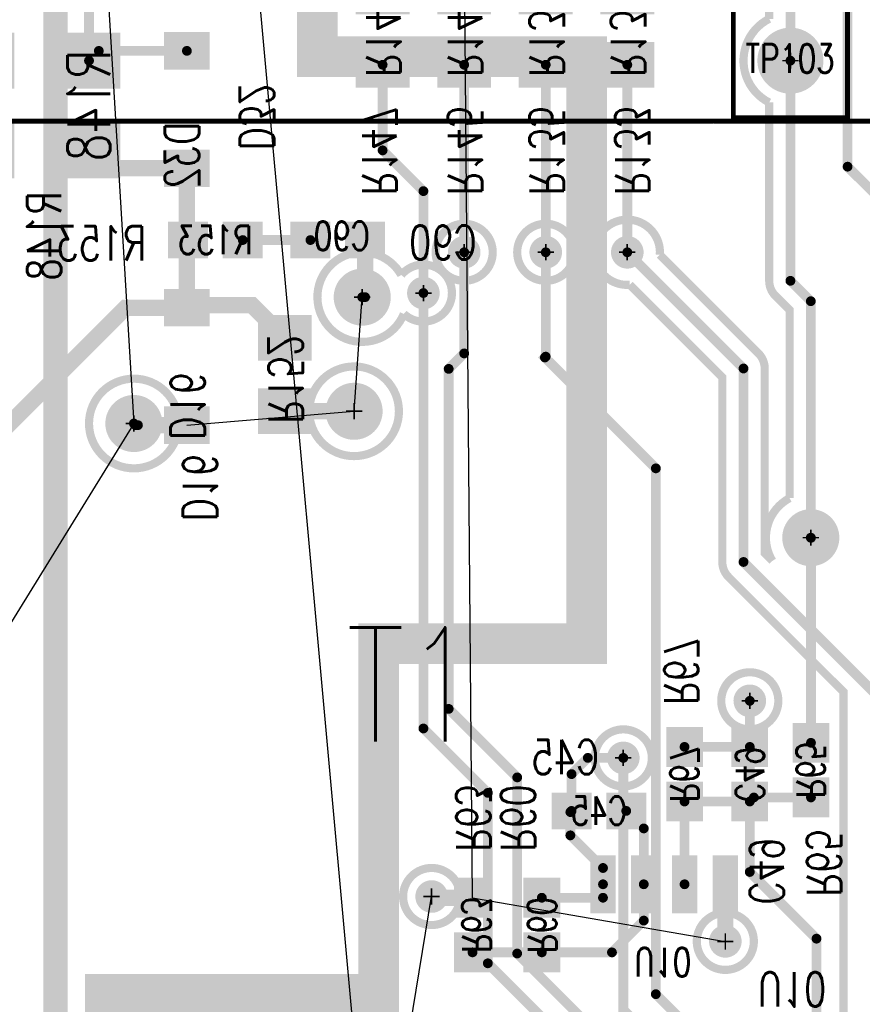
# Model space of a CAD drawing. Extents: x -7.2 to 18.3, y -5.6 to 10.9.
# Tile 68 of 112: x 2.9 to 4, y 3.8 to 5. Entities that reach past the tile are written whole.
import ezdxf
from ezdxf.enums import TextEntityAlignment as Align

# ---------------------------------------------------------------- set-up
doc = ezdxf.new("R2010")
doc.units = 0
for name, pattern in [('SIG_139', [2, 1, 1]), ('SIG_140', [2, 1, 1]), ('SIG_141', [2, 1, 1]), ('SIG_15', [2, 1, 1]), ('SIG_150', [2, 1, 1]), ('SIG_153', [2, 1, 1]), ('SIG_16', [2, 1, 1]), ('SIG_168', [2, 1, 1]), ('SIG_196', [2, 1, 1]), ('SIG_227', [2, 1, 1]), ('SIG_228', [2, 1, 1]), ('SIG_25', [2, 1, 1]), ('SIG_28', [2, 1, 1]), ('SIG_29', [2, 1, 1]), ('SIG_292', [2, 1, 1]), ('SIG_68', [2, 1, 1]), ('SIG_72', [2, 1, 1])]:
    doc.linetypes.add(name, pattern=pattern)
for name, color, linetype in [('2D_LINE_02', 112, 'CONTINUOUS'), ('DRIL_NPLTE_THRU_01', 16, 'CONTINUOUS'), ('DRIL_NPLTE_THRU_03', 146, 'CONTINUOUS'), ('DRIL_NPLTE_THRU_04', 176, 'CONTINUOUS'), ('DRIL_PLTE_THRU_01', 16, 'CONTINUOUS'), ('DRIL_PLTE_THRU_03', 146, 'CONTINUOUS'), ('DRIL_PLTE_THRU_04', 176, 'CONTINUOUS'), ('DRIL_SYMBOL', 254, 'CONTINUOUS'), ('LINK_00', 2, 'CONTINUOUS'), ('PADS_BOT', 5, 'CONTINUOUS'), ('PADS_INNER', 1, 'CONTINUOUS'), ('PADS_TOP', 1, 'CONTINUOUS'), ('PADS_XR_131', 3, 'CONTINUOUS'), ('PADS_XR_132', 6, 'CONTINUOUS'), ('PADS_XR_133', 254, 'CONTINUOUS'), ('PART_NAME_123', 255, 'CONTINUOUS'), ('PART_NAME_124', 6, 'CONTINUOUS'), ('PART_NAME_129', 2, 'CONTINUOUS'), ('PART_NAME_130', 106, 'CONTINUOUS'), ('PART_TOP_2DLINE_123', 255, 'CONTINUOUS'), ('PART_TOP_2DLINE_129', 2, 'CONTINUOUS'), ('POUR_OUTLINE_03', 130, 'CONTINUOUS'), ('POUR_VOID_03', 130, 'CONTINUOUS'), ('TRACE_01', 1, 'CONTINUOUS'), ('TRACE_03', 130, 'CONTINUOUS'), ('TRACE_04', 5, 'CONTINUOUS'), ('VIAPTS', 56, 'CONTINUOUS')]:
    doc.layers.add(name, color=color, linetype=linetype)
doc.styles.add('W0$001', font='simplex', dxfattribs={"width": 0.75})
doc.styles.add('W0$006', font='simplex', dxfattribs={"width": 0.75})

# ---------------------------------------------------------------- blocks, each defined once
blk = doc.blocks.new('SMOOTH_0$05')
at = {"const_width": 0.025}
blk.add_lwpolyline([(-0.0125, 0, 1), (0.0125, 0, 1)], format="xyb", close=True, dxfattribs=at)
blk = doc.blocks.new('DRAWING_305')
at = {"layer": '2D_LINE_02', "const_width": 0.05}
blk.add_lwpolyline([(-0.81, -2.64), (-0.81, -2.095), (-0.475, -2.095), (-0.475, -1.665), (-0.22, -1.665), (-0.22, -0.945), (-0.5501, -0.945), (-0.5501, -0.665), (-0.6151, -0.665), (-0.6151, -0.3), (-0.0681, -0.3), (-0.0681, 0.885), (-0.9051, 0.885), (-0.9051, 0.24), (-1.495, 0.24), (-1.495, 0.545), (-1.185, 0.545), (-1.185, 1.915)], dxfattribs=at)
at = {"layer": '2D_LINE_02'}
for p in [(-0.5501, -0.945), (-0.22, -0.945), (-0.475, -1.665), (-0.22, -1.665), (-0.81, -2.095), (-0.475, -2.095)]:
    blk.add_blockref('SMOOTH_0$05', p, dxfattribs=at)
blk = doc.blocks.new('POUR_VOID_169')
at = {"layer": 'POUR_VOID_03', "const_width": 0.01}
blk.add_lwpolyline([(-16.0402, -15.2623, 1), (-15.9702, -15.2623, 1)], format="xyb", close=True, dxfattribs=at)
blk = doc.blocks.new('POUR_VOID_168')
at = {"layer": 'POUR_VOID_03', "const_width": 0.01}
blk.add_lwpolyline([(-16.0702, -15.5573, 1), (-16.0002, -15.5573, 1)], format="xyb", close=True, dxfattribs=at)
blk = doc.blocks.new('POUR_VOID_163')
at = {"layer": 'POUR_VOID_03', "const_width": 0.01}
blk.add_lwpolyline([(-16.1953, -15.3323, 1), (-16.1253, -15.3323, 1)], format="xyb", close=True, dxfattribs=at)
blk = doc.blocks.new('POUR_VOID_127')
at = {"layer": 'POUR_VOID_03', "const_width": 0.01}
blk.add_lwpolyline([(-16.8154, -14.9222, 1), (-16.7054, -14.9222, 1)], format="xyb", close=True, dxfattribs=at)
blk = doc.blocks.new('POUR_VOID_105')
at = {"layer": 'POUR_VOID_03', "const_width": 0.01}
blk.add_lwpolyline([(-16.3904, -14.7122, 1), (-16.3204, -14.7122, 1)], format="xyb", close=True, dxfattribs=at)
blk = doc.blocks.new('POUR_VOID_104')
at = {"layer": 'POUR_VOID_03', "const_width": 0.01}
blk.add_lwpolyline([(-16.4325, -14.7401, -2.540556), (-16.4294, -14.7877, -4.38266)], format="xyb", close=True, dxfattribs=at)
blk = doc.blocks.new('POUR_VOID_103')
at = {"layer": 'POUR_VOID_03', "const_width": 0.01}
blk.add_lwpolyline([(-16.5454, -14.9072, 1), (-16.4354, -14.9072, 1)], format="xyb", close=True, dxfattribs=at)
blk = doc.blocks.new('POUR_VOID_101')
at = {"layer": 'POUR_VOID_03', "const_width": 0.01}
blk.add_lwpolyline([(-16.4303, -15.5023, 1), (-16.3603, -15.5023, 1)], format="xyb", close=True, dxfattribs=at)
blk = doc.blocks.new('POUR_VOID_91')
at = {"layer": 'POUR_VOID_03', "const_width": 0.01}
blk.add_lwpolyline([(-16.2904, -14.7122, 1), (-16.2204, -14.7122, 1)], format="xyb", close=True, dxfattribs=at)
blk = doc.blocks.new('POUR_OUTLINE_1')
at = {"layer": 'POUR_OUTLINE_03', "const_width": 0.01}
blk.add_lwpolyline([(-15.8903, -15.6947), (-15.8903, -15.2514), (-16.0313, -15.1104, -0.198912), (-16.0389, -15.092), (-16.0389, -14.8655), (-16.1523, -14.7521, -2.70758), (-16.1155, -14.7153), (-15.9945, -14.8363, -0.198912), (-15.9869, -14.8547), (-15.9869, -15.0812), (-15.9775, -15.0907, -0.429467), (-15.9564, -15.0137), (-15.9564, -14.783), (-15.9738, -14.7656, -0.198912), (-15.9814, -14.7472), (-15.9814, -14.5285, -0.614202), (-15.9814, -14.4259), (-15.9814, -14.3672, -0.198912)], format="xyb", dxfattribs=at)
for name in ['POUR_VOID_105', 'POUR_VOID_91', 'POUR_VOID_104', 'POUR_VOID_103', 'POUR_VOID_127', 'POUR_VOID_169', 'POUR_VOID_163', 'POUR_VOID_101', 'POUR_VOID_168']:
    blk.add_blockref(name, (0, 0))
blk = doc.blocks.new('POUR_HEADER_0')
blk.add_blockref('POUR_OUTLINE_1', (16.9203, 12.3322))
blk = doc.blocks.new('DRIL_HOLE_0')
blk.add_lwpolyline([(0, 0, 1), (0, 0, 1)], format="xyb", close=True)
blk = doc.blocks.new('PAD_47')
at = {"const_width": 0.039}
blk.add_lwpolyline([(-0.0215, 0), (0.0215, 0)], dxfattribs=at)
blk = doc.blocks.new('PAD_1')
blk.add_lwpolyline([(0, 0, 1), (0, 0, 1)], format="xyb", close=True)
blk = doc.blocks.new('PAD_46')
at = {"const_width": 0.045}
blk.add_lwpolyline([(-0.0245, 0), (0.0245, 0)], dxfattribs=at)
blk = doc.blocks.new('STK_BOT_14')
at = {"layer": 'DRIL_PLTE_THRU_01'}
blk.add_blockref('DRIL_HOLE_0', (0, 0), dxfattribs=at)
at = {"layer": 'DRIL_PLTE_THRU_03'}
blk.add_blockref('DRIL_HOLE_0', (0, 0), dxfattribs=at)
at = {"layer": 'DRIL_PLTE_THRU_04'}
blk.add_blockref('DRIL_HOLE_0', (0, 0), dxfattribs=at)
at = {"layer": 'PADS_BOT'}
blk.add_blockref('PAD_47', (0, 0), dxfattribs=at)
at = {"layer": 'PADS_INNER'}
blk.add_blockref('PAD_1', (0, 0), dxfattribs=at)
at = {"layer": 'PADS_TOP'}
blk.add_blockref('PAD_1', (0, 0), dxfattribs=at)
at = {"layer": 'PADS_XR_131'}
blk.add_blockref('PAD_46', (0, 0), dxfattribs=at)
at = {"layer": 'PADS_XR_133'}
blk.add_blockref('PAD_47', (0, 0), dxfattribs=at)
blk = doc.blocks.new('SYM_BOT_12')
for p in [(-0.0335, 0), (0.0335, 0)]:
    blk.add_blockref('STK_BOT_14', p)
blk = doc.blocks.new('PART_BOT_147')
blk.add_blockref('SYM_BOT_12', (0, 0))
at = {"layer": 'PART_NAME_124', "style": 'W0$006', "width": 0.75}
blk.add_text('C45', height=0.042, dxfattribs=at).set_placement((0.0001, 0.045))
at = {"layer": 'PART_NAME_130', "style": 'W0$001', "width": 0.75}
blk.add_text('C45', height=0.035, dxfattribs=at).set_placement((0, 0.0003), align=Align.MIDDLE_CENTER)
blk = doc.blocks.new('PART_BOT_148')
blk.add_blockref('SYM_BOT_12', (0, 0))
at = {"layer": 'PART_NAME_124', "style": 'W0$006', "width": 0.75}
blk.add_text('C49', height=0.042, dxfattribs=at).set_placement((-0.1599, -0.0001))
at = {"layer": 'PART_NAME_130', "style": 'W0$001', "width": 0.75}
blk.add_text('C49', height=0.035, dxfattribs=at).set_placement((0, 0.0003), align=Align.MIDDLE_CENTER)
blk = doc.blocks.new('PART_BOT_171')
blk.add_blockref('SYM_BOT_12', (0, 0))
at = {"layer": 'PART_NAME_124', "style": 'W0$006', "width": 0.75}
blk.add_text('C90', height=0.042, rotation=180, dxfattribs=at).set_placement((0.17, 0.024))
at = {"layer": 'PART_NAME_130', "style": 'W0$001', "width": 0.75}
blk.add_text('C90', height=0.035, rotation=180, dxfattribs=at).set_placement((0.0049, -0.0051), align=Align.MIDDLE_CENTER)
blk = doc.blocks.new('PAD_91')
at = {"const_width": 0.051}
blk.add_lwpolyline([(-0.03, 0), (0.03, 0)], dxfattribs=at)
blk = doc.blocks.new('PAD_90')
at = {"const_width": 0.057}
blk.add_lwpolyline([(-0.033, 0), (0.033, 0)], dxfattribs=at)
blk = doc.blocks.new('STK_BOT_54')
at = {"layer": 'DRIL_PLTE_THRU_01'}
blk.add_blockref('DRIL_HOLE_0', (0, 0), dxfattribs=at)
at = {"layer": 'DRIL_PLTE_THRU_03'}
blk.add_blockref('DRIL_HOLE_0', (0, 0), dxfattribs=at)
at = {"layer": 'DRIL_PLTE_THRU_04'}
blk.add_blockref('DRIL_HOLE_0', (0, 0), dxfattribs=at)
at = {"layer": 'PADS_BOT', "rotation": 90}
blk.add_blockref('PAD_91', (0, 0), dxfattribs=at)
at = {"layer": 'PADS_INNER'}
blk.add_blockref('PAD_1', (0, 0), dxfattribs=at)
at = {"layer": 'PADS_TOP'}
blk.add_blockref('PAD_1', (0, 0), dxfattribs=at)
at = {"layer": 'PADS_XR_131', "rotation": 90}
blk.add_blockref('PAD_90', (0, 0), dxfattribs=at)
at = {"layer": 'PADS_XR_133', "rotation": 90}
blk.add_blockref('PAD_91', (0, 0), dxfattribs=at)
blk = doc.blocks.new('SYM_BOT_44')
for p in [(-0.04, 0), (0.04, 0)]:
    blk.add_blockref('STK_BOT_54', p)
blk = doc.blocks.new('PART_BOT_175')
blk.add_blockref('SYM_BOT_44', (0, 0))
at = {"layer": 'PART_NAME_124', "style": 'W0$006', "width": 0.75}
blk.add_text('C128', height=0.042, rotation=180, dxfattribs=at).set_placement((-0.0051, 0.0999))
at = {"layer": 'PART_NAME_130', "style": 'W0$001', "width": 0.75}
blk.add_text('C128', height=0.035, rotation=180, dxfattribs=at).set_placement((-0.0472, -0.0221), align=Align.TOP_RIGHT)
blk = doc.blocks.new('PAD_0')
at = {"const_width": 0.04}
blk.add_lwpolyline([(-0.025, 0), (0.025, 0)], dxfattribs=at)
blk = doc.blocks.new('PAD_2')
at = {"const_width": 0.046}
blk.add_lwpolyline([(-0.028, 0), (0.028, 0)], dxfattribs=at)
blk = doc.blocks.new('STK_BOT_11')
at = {"layer": 'DRIL_NPLTE_THRU_01'}
blk.add_blockref('DRIL_HOLE_0', (0, 0), dxfattribs=at)
at = {"layer": 'DRIL_NPLTE_THRU_03'}
blk.add_blockref('DRIL_HOLE_0', (0, 0), dxfattribs=at)
at = {"layer": 'DRIL_NPLTE_THRU_04'}
blk.add_blockref('DRIL_HOLE_0', (0, 0), dxfattribs=at)
at = {"layer": 'PADS_BOT', "rotation": 90}
blk.add_blockref('PAD_0', (0, 0), dxfattribs=at)
at = {"layer": 'PADS_INNER'}
blk.add_blockref('PAD_1', (0, 0), dxfattribs=at)
at = {"layer": 'PADS_TOP'}
blk.add_blockref('PAD_1', (0, 0), dxfattribs=at)
at = {"layer": 'PADS_XR_131', "rotation": 90}
blk.add_blockref('PAD_2', (0, 0), dxfattribs=at)
at = {"layer": 'PADS_XR_133', "rotation": 90}
blk.add_blockref('PAD_0', (0, 0), dxfattribs=at)
blk = doc.blocks.new('SYM_BOT_8')
for p in [(-0.072, 0), (0.072, 0)]:
    blk.add_blockref('STK_BOT_11', p)
blk = doc.blocks.new('PART_BOT_203')
blk.add_blockref('SYM_BOT_8', (0, 0))
at = {"layer": 'PART_NAME_124', "style": 'W0$006', "width": 0.75}
blk.add_text('D16', height=0.042, rotation=180, dxfattribs=at).set_placement((0.19, 0.005))
at = {"layer": 'PART_NAME_130', "style": 'W0$001', "width": 0.75}
blk.add_text('D16', height=0.042, rotation=180, dxfattribs=at).set_placement((0.0899, 0.0201))
blk = doc.blocks.new('PAD_114')
at = {"const_width": 0.026}
blk.add_lwpolyline([(-0.0325, 0), (0.0325, 0)], dxfattribs=at)
blk = doc.blocks.new('PAD_115')
at = {"const_width": 0.031}
blk.add_lwpolyline([(-0.0355, 0), (0.0355, 0)], dxfattribs=at)
blk = doc.blocks.new('STK_BOT_70')
at = {"layer": 'DRIL_PLTE_THRU_01'}
blk.add_blockref('DRIL_HOLE_0', (0, 0), dxfattribs=at)
at = {"layer": 'DRIL_PLTE_THRU_03'}
blk.add_blockref('DRIL_HOLE_0', (0, 0), dxfattribs=at)
at = {"layer": 'DRIL_PLTE_THRU_04'}
blk.add_blockref('DRIL_HOLE_0', (0, 0), dxfattribs=at)
at = {"layer": 'PADS_BOT'}
blk.add_blockref('PAD_114', (0, 0), dxfattribs=at)
at = {"layer": 'PADS_INNER'}
blk.add_blockref('PAD_1', (0, 0), dxfattribs=at)
at = {"layer": 'PADS_TOP'}
blk.add_blockref('PAD_1', (0, 0), dxfattribs=at)
at = {"layer": 'PADS_XR_131'}
blk.add_blockref('PAD_115', (0, 0), dxfattribs=at)
at = {"layer": 'PADS_XR_133'}
blk.add_blockref('PAD_114', (0, 0), dxfattribs=at)
blk = doc.blocks.new('SYM_BOT_56')
for p in [(-0.1, 0.075), (0.1, 0.075), (-0.1, 0.025), (0.1, 0.025), (-0.1, -0.025), (0.1, -0.025), (-0.1, -0.075), (0.1, -0.075)]:
    blk.add_blockref('STK_BOT_70', p)
blk = doc.blocks.new('PART_BOT_231')
blk.add_blockref('SYM_BOT_56', (0, 0))
at = {"layer": 'PART_NAME_124', "style": 'W0$006', "width": 0.75}
blk.add_text('U10', height=0.042, rotation=270, dxfattribs=at).set_placement((0.0289, -0.1568), align=Align.MIDDLE_CENTER)
at = {"layer": 'PART_NAME_130', "style": 'W0$001', "width": 0.75}
blk.add_text('U10', height=0.035, rotation=270, dxfattribs=at).set_placement((-0.0045, 0.0017), align=Align.MIDDLE_CENTER)
blk = doc.blocks.new('SYM_BOT_36')
for p in [(-0.0335, 0), (0.0335, 0)]:
    blk.add_blockref('STK_BOT_14', p)
blk = doc.blocks.new('PART_BOT_294')
blk.add_blockref('SYM_BOT_36', (0, 0))
at = {"layer": 'PART_NAME_124', "style": 'W0$006', "width": 0.75}
blk.add_text('R153', height=0.042, dxfattribs=at).set_placement((0.085, -0.025))
at = {"layer": 'PART_NAME_130', "style": 'W0$001', "width": 0.75}
blk.add_text('R153', height=0.035, dxfattribs=at).set_placement((0.0001, 0.0001), align=Align.MIDDLE_CENTER)
blk = doc.blocks.new('PART_BOT_301')
blk.add_blockref('SYM_BOT_36', (0, 0))
at = {"layer": 'PART_NAME_124', "style": 'W0$006', "width": 0.75}
blk.add_text('R60', height=0.042, dxfattribs=at).set_placement((0.09, -0.0501))
at = {"layer": 'PART_NAME_130', "style": 'W0$001', "width": 0.75}
blk.add_text('R60', height=0.035, dxfattribs=at).set_placement((0, 0.0003), align=Align.MIDDLE_CENTER)
blk = doc.blocks.new('PART_BOT_303')
blk.add_blockref('SYM_BOT_36', (0, 0))
at = {"layer": 'PART_NAME_124', "style": 'W0$006', "width": 0.75}
blk.add_text('R63', height=0.042, rotation=180, dxfattribs=at).set_placement((-0.09, 0.0201))
at = {"layer": 'PART_NAME_130', "style": 'W0$001', "width": 0.75}
blk.add_text('R63', height=0.035, rotation=180, dxfattribs=at).set_placement((-0.0001, -0.0049), align=Align.MIDDLE_CENTER)
blk = doc.blocks.new('PART_BOT_304')
blk.add_blockref('SYM_BOT_36', (0, 0))
at = {"layer": 'PART_NAME_124', "style": 'W0$006', "width": 0.75}
blk.add_text('R65', height=0.042, rotation=180, dxfattribs=at).set_placement((0.1549, 0.0051))
at = {"layer": 'PART_NAME_130', "style": 'W0$001', "width": 0.75}
blk.add_text('R65', height=0.035, rotation=180, dxfattribs=at).set_placement((0, 0.0003), align=Align.MIDDLE_CENTER)
blk = doc.blocks.new('PART_BOT_305')
blk.add_blockref('SYM_BOT_36', (0, 0))
at = {"layer": 'PART_NAME_124', "style": 'W0$006', "width": 0.75}
blk.add_text('R67', height=0.042, rotation=180, dxfattribs=at).set_placement((-0.0851, 0.0251))
at = {"layer": 'PART_NAME_130', "style": 'W0$001', "width": 0.75}
blk.add_text('R67', height=0.035, rotation=180, dxfattribs=at).set_placement((0, 0.0003), align=Align.MIDDLE_CENTER)
blk = doc.blocks.new('PAD_38')
at = {"const_width": 0.05}
blk.add_lwpolyline([(-0.03, 0), (0.03, 0)], dxfattribs=at)
blk = doc.blocks.new('PAD_37')
at = {"const_width": 0.056}
blk.add_lwpolyline([(-0.033, 0), (0.033, 0)], dxfattribs=at)
blk = doc.blocks.new('STK_BOT_10')
at = {"layer": 'DRIL_NPLTE_THRU_01'}
blk.add_blockref('DRIL_HOLE_0', (0, 0), dxfattribs=at)
at = {"layer": 'DRIL_NPLTE_THRU_03'}
blk.add_blockref('DRIL_HOLE_0', (0, 0), dxfattribs=at)
at = {"layer": 'DRIL_NPLTE_THRU_04'}
blk.add_blockref('DRIL_HOLE_0', (0, 0), dxfattribs=at)
at = {"layer": 'PADS_BOT', "rotation": 90}
blk.add_blockref('PAD_38', (0, 0), dxfattribs=at)
at = {"layer": 'PADS_INNER'}
blk.add_blockref('PAD_1', (0, 0), dxfattribs=at)
at = {"layer": 'PADS_TOP'}
blk.add_blockref('PAD_1', (0, 0), dxfattribs=at)
at = {"layer": 'PADS_XR_131', "rotation": 90}
blk.add_blockref('PAD_37', (0, 0), dxfattribs=at)
at = {"layer": 'PADS_XR_133', "rotation": 90}
blk.add_blockref('PAD_38', (0, 0), dxfattribs=at)
blk = doc.blocks.new('SYM_BOT_10')
for p in [(-0.045, 0), (0.045, 0)]:
    blk.add_blockref('STK_BOT_10', p)
blk = doc.blocks.new('PART_BOT_329')
blk.add_blockref('SYM_BOT_10', (0, 0))
at = {"layer": 'PART_NAME_124', "style": 'W0$006', "width": 0.75}
blk.add_text('R133', height=0.042, dxfattribs=at).set_placement((-0.205, -0.015))
at = {"layer": 'PART_NAME_130', "style": 'W0$001', "width": 0.75}
blk.add_text('R133', height=0.042, dxfattribs=at).set_placement((-0.06, -0.02))
blk = doc.blocks.new('PART_BOT_331')
blk.add_blockref('SYM_BOT_10', (0, 0))
at = {"layer": 'PART_NAME_124', "style": 'W0$006', "width": 0.75}
blk.add_text('R135', height=0.042, dxfattribs=at).set_placement((-0.205, -0.02))
at = {"layer": 'PART_NAME_130', "style": 'W0$001', "width": 0.75}
blk.add_text('R135', height=0.042, dxfattribs=at).set_placement((-0.06, -0.02))
blk = doc.blocks.new('PART_BOT_335')
blk.add_blockref('SYM_BOT_10', (0, 0))
at = {"layer": 'PART_NAME_124', "style": 'W0$006', "width": 0.75}
blk.add_text('R145', height=0.042, dxfattribs=at).set_placement((-0.205, -0.02))
at = {"layer": 'PART_NAME_130', "style": 'W0$001', "width": 0.75}
blk.add_text('R145', height=0.042, dxfattribs=at).set_placement((-0.06, -0.02))
blk = doc.blocks.new('PART_BOT_337')
blk.add_blockref('SYM_BOT_10', (0, 0))
at = {"layer": 'PART_NAME_124', "style": 'W0$006', "width": 0.75}
blk.add_text('R147', height=0.042, dxfattribs=at).set_placement((-0.205, -0.025))
at = {"layer": 'PART_NAME_130', "style": 'W0$001', "width": 0.75}
blk.add_text('R147', height=0.042, dxfattribs=at).set_placement((-0.06, -0.02))
blk = doc.blocks.new('PART_BOT_339')
blk.add_blockref('SYM_BOT_10', (0, 0))
at = {"layer": 'PART_NAME_130', "style": 'W0$001', "width": 0.75}
blk.add_text('R152', height=0.042, dxfattribs=at).set_placement((-0.06, -0.02))
blk = doc.blocks.new('PAD_86')
at = {"const_width": 0.063}
blk.add_lwpolyline([(-0.0355, 0), (0.0355, 0)], dxfattribs=at)
blk = doc.blocks.new('PAD_85')
at = {"const_width": 0.069}
blk.add_lwpolyline([(-0.0385, 0), (0.0385, 0)], dxfattribs=at)
blk = doc.blocks.new('PAD_87')
at = {"const_width": 0.063}
blk.add_lwpolyline([(-0.0345, 0), (0.0365, 0)], dxfattribs=at)
blk = doc.blocks.new('STK_BOT_52')
at = {"layer": 'DRIL_PLTE_THRU_01'}
blk.add_blockref('DRIL_HOLE_0', (0, 0), dxfattribs=at)
at = {"layer": 'DRIL_PLTE_THRU_03'}
blk.add_blockref('DRIL_HOLE_0', (0, 0), dxfattribs=at)
at = {"layer": 'DRIL_PLTE_THRU_04'}
blk.add_blockref('DRIL_HOLE_0', (0, 0), dxfattribs=at)
at = {"layer": 'PADS_BOT', "rotation": 90}
blk.add_blockref('PAD_87', (0, 0), dxfattribs=at)
at = {"layer": 'PADS_INNER'}
blk.add_blockref('PAD_1', (0, 0), dxfattribs=at)
at = {"layer": 'PADS_TOP'}
blk.add_blockref('PAD_1', (0, 0), dxfattribs=at)
at = {"layer": 'PADS_XR_131', "rotation": 90}
blk.add_blockref('PAD_85', (0, 0), dxfattribs=at)
at = {"layer": 'PADS_XR_133', "rotation": 90}
blk.add_blockref('PAD_86', (0, 0), dxfattribs=at)
blk = doc.blocks.new('SYM_BOT_58')
for p in [(-0.055, 0), (0.055, 0)]:
    blk.add_blockref('STK_BOT_52', p)
blk = doc.blocks.new('PART_BOT_349')
blk.add_blockref('SYM_BOT_58', (0, 0))
at = {"layer": 'PART_NAME_124', "style": 'W0$006', "width": 0.75}
blk.add_text('R207', height=0.042, dxfattribs=at).set_placement((0.16, 0), align=Align.MIDDLE_CENTER)
at = {"layer": 'PART_NAME_130', "style": 'W0$001', "width": 0.75}
blk.add_text('R207', height=0.042, dxfattribs=at).set_placement((0, 0.0003), align=Align.MIDDLE_CENTER)
blk = doc.blocks.new('PART_BOT_350')
blk.add_blockref('SYM_BOT_58', (0, 0))
at = {"layer": 'PART_NAME_124', "style": 'W0$006', "width": 0.75}
blk.add_text('R148', height=0.042, dxfattribs=at).set_placement((0.16, 0.055), align=Align.MIDDLE_CENTER)
at = {"layer": 'PART_NAME_130', "style": 'W0$001', "width": 0.75}
blk.add_text('R148', height=0.0525, dxfattribs=at).set_placement((0, 0.0003), align=Align.MIDDLE_CENTER)
blk = doc.blocks.new('SMOOTH_0$006')
at = {"const_width": 0.003}
blk.add_lwpolyline([(-0.0015, 0, 1), (0.0015, 0, 1)], format="xyb", close=True, dxfattribs=at)
blk = doc.blocks.new('SMOOTH_0$001')
at = {"const_width": 0.0005}
blk.add_lwpolyline([(-0.00025, 0, 1), (0.00025, 0, 1)], format="xyb", close=True, dxfattribs=at)
blk = doc.blocks.new('PART_BODY_TOP_358')
at = {"layer": 'PART_TOP_2DLINE_123', "const_width": 0.006}
blk.add_lwpolyline([(-0.07, -0.07), (-0.07, 0.07), (0.07, 0.07), (0.07, -0.07)], close=True, dxfattribs=at)
at = {"layer": 'PART_TOP_2DLINE_129', "const_width": 0.001}
blk.add_lwpolyline([(-0.07, -0.07), (-0.07, 0.07), (0.07, 0.07), (0.07, -0.07)], close=True, dxfattribs=at)
at = {"layer": 'PART_TOP_2DLINE_123'}
for p in [(-0.07, 0.07), (0.07, 0.07), (-0.07, -0.07), (0.07, -0.07)]:
    blk.add_blockref('SMOOTH_0$006', p, dxfattribs=at)
at = {"layer": 'PART_TOP_2DLINE_129'}
for p in [(-0.07, 0.07), (0.07, 0.07), (-0.07, -0.07), (0.07, -0.07)]:
    blk.add_blockref('SMOOTH_0$001', p, dxfattribs=at)
blk = doc.blocks.new('DRIL_SYMBOL_0$04')
at = {"layer": 'DRIL_SYMBOL', "const_width": 0.002}
for points in [[(-0.01, 0), (0.01, 0)], [(0, -0.01), (0, 0.01)]]:
    blk.add_lwpolyline(points, dxfattribs=at)
blk = doc.blocks.new('DRIL_HOLE_0$04')
at = {"const_width": 0.02}
blk.add_lwpolyline([(-0.01, 0, 1), (0.01, 0, 1)], format="xyb", close=True, dxfattribs=at)
blk.add_blockref('DRIL_SYMBOL_0$04', (0, 0))
blk = doc.blocks.new('PAD_55')
at = {"const_width": 0.0375}
blk.add_lwpolyline([(0, -0.01875, 1), (0, 0.01875, 1)], format="xyb", close=True, dxfattribs=at)
blk = doc.blocks.new('PAD_58')
at = {"const_width": 0.0405}
blk.add_lwpolyline([(0, -0.02025, 1), (0, 0.02025, 1)], format="xyb", close=True, dxfattribs=at)
blk = doc.blocks.new('STK_TOP_36')
at = {"layer": 'DRIL_PLTE_THRU_01'}
blk.add_blockref('DRIL_HOLE_0$04', (0, 0), dxfattribs=at)
at = {"layer": 'DRIL_PLTE_THRU_03'}
blk.add_blockref('DRIL_HOLE_0$04', (0, 0), dxfattribs=at)
at = {"layer": 'DRIL_PLTE_THRU_04'}
blk.add_blockref('DRIL_HOLE_0$04', (0, 0), dxfattribs=at)
at = {"layer": 'PADS_BOT'}
blk.add_blockref('PAD_55', (0, 0), dxfattribs=at)
at = {"layer": 'PADS_INNER'}
blk.add_blockref('PAD_55', (0, 0), dxfattribs=at)
at = {"layer": 'PADS_TOP'}
blk.add_blockref('PAD_55', (0, 0), dxfattribs=at)
at = {"layer": 'PADS_XR_131'}
blk.add_blockref('PAD_58', (0, 0), dxfattribs=at)
at = {"layer": 'PADS_XR_132'}
blk.add_blockref('PAD_58', (0, 0), dxfattribs=at)
blk = doc.blocks.new('SYM_TOP_31')
for name in ['PART_BODY_TOP_358', 'STK_TOP_36']:
    blk.add_blockref(name, (0, 0))
blk = doc.blocks.new('PART_TOP_374')
blk.add_blockref('SYM_TOP_31', (0, 0))
at = {"layer": 'PART_NAME_123', "style": 'W0$006', "width": 0.75}
blk.add_text('TP103', height=0.042, rotation=90, dxfattribs=at).set_placement((-0.09, -0.074))
at = {"layer": 'PART_NAME_129', "style": 'W0$001', "width": 0.75}
blk.add_text('TP103', height=0.035, rotation=90, dxfattribs=at).set_placement((0.0149, -0.0551))
blk = doc.blocks.new('PART_BODY_TOP_367')
at = {"layer": 'PART_TOP_2DLINE_123', "const_width": 0.006}
for points in [[(0.76, 0.407), (0.76, 0.96), (-0.761, 0.96), (-0.761, 0.406)], [(-0.761, 0.405), (-0.761, -0.96), (0.76, -0.96), (0.76, 0.41)]]:
    blk.add_lwpolyline(points, dxfattribs=at)
at = {"layer": 'PART_TOP_2DLINE_129', "const_width": 0.001}
blk.add_lwpolyline([(-0.761, 0.961), (0.76, 0.961), (0.76, -0.961), (-0.761, -0.961)], close=True, dxfattribs=at)
at = {"layer": 'PART_TOP_2DLINE_123'}
for p in [(-0.761, 0.406), (-0.761, 0.405)]:
    blk.add_blockref('SMOOTH_0$006', p, dxfattribs=at)
blk = doc.blocks.new('STK_TOP_48')
at = {"layer": 'DRIL_PLTE_THRU_01'}
blk.add_blockref('DRIL_HOLE_0', (0, 0), dxfattribs=at)
at = {"layer": 'DRIL_PLTE_THRU_03'}
blk.add_blockref('DRIL_HOLE_0', (0, 0), dxfattribs=at)
at = {"layer": 'DRIL_PLTE_THRU_04'}
blk.add_blockref('DRIL_HOLE_0', (0, 0), dxfattribs=at)
at = {"layer": 'PADS_BOT'}
blk.add_blockref('PAD_1', (0, 0), dxfattribs=at)
at = {"layer": 'PADS_INNER'}
blk.add_blockref('PAD_1', (0, 0), dxfattribs=at)
at = {"layer": 'PADS_TOP'}
blk.add_blockref('PAD_1', (0, 0), dxfattribs=at)
at = {"layer": 'PADS_XR_131'}
blk.add_blockref('PAD_1', (0, 0), dxfattribs=at)
at = {"layer": 'PADS_XR_132'}
blk.add_blockref('PAD_1', (0, 0), dxfattribs=at)
blk = doc.blocks.new('SYM_TOP_40')
for name, p in [('PART_BODY_TOP_367', (0, 0)), ('STK_TOP_48', (-0.591, -0.3602)), ('STK_TOP_48', (-0.394, -0.3602))]:
    blk.add_blockref(name, p)
blk = doc.blocks.new('PART_TOP_433')
blk.add_blockref('SYM_TOP_40', (0, 0))
at = {"layer": 'PART_NAME_129', "style": 'W0$001', "width": 0.75}
blk.add_text('T1', height=0.14, rotation=90, dxfattribs=at).set_placement((-0.0001, -0.0451))
blk = doc.blocks.new('PART_BOT_546')
blk.add_blockref('SYM_BOT_8', (0, 0))
at = {"layer": 'PART_NAME_124', "style": 'W0$006', "width": 0.75}
blk.add_text('D32', height=0.042, rotation=180, dxfattribs=at).set_placement((0.05, -0.065))
at = {"layer": 'PART_NAME_130', "style": 'W0$001', "width": 0.75}
blk.add_text('D32', height=0.042, dxfattribs=at).set_placement((0.015, -0.015))
blk = doc.blocks.new('SMOOTH_0$012')
at = {"const_width": 0.006}
blk.add_lwpolyline([(-0.003, 0, 1), (0.003, 0, 1)], format="xyb", close=True, dxfattribs=at)
blk = doc.blocks.new('SMOOTH_0$02')
at = {"const_width": 0.01}
blk.add_lwpolyline([(-0.005, 0, 1), (0.005, 0, 1)], format="xyb", close=True, dxfattribs=at)
blk = doc.blocks.new('TRACE_1884')
at = {"layer": 'TRACE_04', "linetype": 'SIG_140', "const_width": 0.012}
blk.add_lwpolyline([(3.5702, 3.8414), (3.6562, 3.8414), (3.6952, 3.8804), (3.6952, 3.9249)], dxfattribs=at)
at = {"layer": 'TRACE_04'}
for p in [(3.6952, 3.9249), (3.6952, 3.8804), (3.5702, 3.8414), (3.6562, 3.8414)]:
    blk.add_blockref('SMOOTH_0$012', p, dxfattribs=at)
blk = doc.blocks.new('DRIL_SYMBOL_0$03')
at = {"layer": 'DRIL_SYMBOL', "const_width": 0.002}
for points in [[(-0.01, 0), (0.01, 0)], [(0, -0.01), (0, 0.01)]]:
    blk.add_lwpolyline(points, dxfattribs=at)
blk = doc.blocks.new('DRIL_HOLE_0$03')
at = {"const_width": 0.015}
blk.add_lwpolyline([(-0.0075, 0, 1), (0.0075, 0, 1)], format="xyb", close=True, dxfattribs=at)
blk.add_blockref('DRIL_SYMBOL_0$03', (0, 0))
blk = doc.blocks.new('PAD_5')
at = {"const_width": 0.035}
blk.add_lwpolyline([(0, -0.0175, 1), (0, 0.0175, 1)], format="xyb", close=True, dxfattribs=at)
blk = doc.blocks.new('PAD_189')
at = {"const_width": 0.0275}
blk.add_lwpolyline([(0, -0.01375, 1), (0, 0.01375, 1)], format="xyb", close=True, dxfattribs=at)
blk = doc.blocks.new('STK_TOP_3')
at = {"layer": 'DRIL_PLTE_THRU_01'}
blk.add_blockref('DRIL_HOLE_0$03', (0, 0), dxfattribs=at)
at = {"layer": 'DRIL_PLTE_THRU_03'}
blk.add_blockref('DRIL_HOLE_0$03', (0, 0), dxfattribs=at)
at = {"layer": 'DRIL_PLTE_THRU_04'}
blk.add_blockref('DRIL_HOLE_0$03', (0, 0), dxfattribs=at)
at = {"layer": 'PADS_BOT'}
blk.add_blockref('PAD_189', (0, 0), dxfattribs=at)
at = {"layer": 'PADS_INNER'}
blk.add_blockref('PAD_5', (0, 0), dxfattribs=at)
at = {"layer": 'PADS_TOP'}
blk.add_blockref('PAD_189', (0, 0), dxfattribs=at)
blk = doc.blocks.new('SYM_TOP_1')
blk.add_blockref('STK_TOP_3', (0, 0))
blk = doc.blocks.new('DRIL_SYMBOL_0$018')
at = {"layer": 'DRIL_SYMBOL', "const_width": 0.002}
for points in [[(-0.01, 0), (0.01, 0)], [(0, -0.01), (0, 0.01)]]:
    blk.add_lwpolyline(points, dxfattribs=at)
blk = doc.blocks.new('DRIL_HOLE_0$018')
at = {"const_width": 0.009}
blk.add_lwpolyline([(-0.0045, 0, 1), (0.0045, 0, 1)], format="xyb", close=True, dxfattribs=at)
blk.add_blockref('DRIL_SYMBOL_0$018', (0, 0))
blk = doc.blocks.new('PAD_138')
at = {"const_width": 0.02}
blk.add_lwpolyline([(0, -0.01, 1), (0, 0.01, 1)], format="xyb", close=True, dxfattribs=at)
blk = doc.blocks.new('STK_TOP_4')
at = {"layer": 'DRIL_PLTE_THRU_01'}
blk.add_blockref('DRIL_HOLE_0$018', (0, 0), dxfattribs=at)
at = {"layer": 'DRIL_PLTE_THRU_03'}
blk.add_blockref('DRIL_HOLE_0$018', (0, 0), dxfattribs=at)
at = {"layer": 'DRIL_PLTE_THRU_04'}
blk.add_blockref('DRIL_HOLE_0$018', (0, 0), dxfattribs=at)
at = {"layer": 'PADS_BOT'}
blk.add_blockref('PAD_138', (0, 0), dxfattribs=at)
at = {"layer": 'PADS_INNER'}
blk.add_blockref('PAD_138', (0, 0), dxfattribs=at)
at = {"layer": 'PADS_TOP'}
blk.add_blockref('PAD_138', (0, 0), dxfattribs=at)
blk = doc.blocks.new('SYM_TOP_2')
blk.add_blockref('STK_TOP_4', (0, 0))

msp = doc.modelspace()

# ---------------------------------------------------------------- linework, layer by layer
at = {"layer": 'LINK_00', "linetype": 'SIG_153'}
msp.add_line((3.4187, 2.8699), (3.0501, 6.93), dxfattribs=at)
at = {"layer": 'LINK_00', "linetype": 'SIG_15'}
for p, q in [((3.015, 5.4), (3.07, 4.49)), ((3.34, 4.505), (3.35, 4.645)), ((3.135, 4.488), (3.34, 4.505)), ((3.07, 4.49), (2.3901, 3.39))]:
    msp.add_line(p, q, dxfattribs=at)
at = {"layer": 'LINK_00', "linetype": 'SIG_16'}
for p, q in [((3.4852, 3.9084), (3.475, 5.1)), ((3.4052, 3.7299), (3.4351, 3.9099)), ((3.4852, 3.9084), (3.7952, 3.8549))]:
    msp.add_line(p, q, dxfattribs=at)
at = {"layer": 'TRACE_01', "linetype": 'SIG_25', "const_width": 0.03}
msp.add_lwpolyline([(2.84, 2.975), (2.974, 3.109), (2.974, 5.258), (2.7, 5.532), (2.7, 5.61)], dxfattribs=at)
at = {"layer": 'TRACE_01', "linetype": 'SIG_196', "const_width": 0.012}
msp.add_lwpolyline([(3.7451, 2.835), (3.7451, 2.964), (3.732, 2.9771), (3.732, 3.648), (3.54, 3.84), (3.54, 4.056), (3.456, 4.14), (3.456, 4.557), (3.475, 4.576), (3.475, 4.7)], dxfattribs=at)
at = {"layer": 'TRACE_01', "linetype": 'SIG_227', "const_width": 0.012}
msp.add_lwpolyline([(3.8201, 3.155), (3.8201, 3.68), (3.71, 3.7901), (3.71, 4.435), (3.574, 4.571), (3.575, 4.572), (3.575, 4.7)], dxfattribs=at)
at = {"layer": 'TRACE_01', "linetype": 'SIG_29', "const_width": 0.012}
msp.add_lwpolyline([(3.4002, 2.4999), (3.4002, 2.5851), (3.4751, 2.66), (3.6051, 2.66), (3.701, 2.7559), (3.701, 3.631), (3.504, 3.828), (3.504, 4.037), (3.425, 4.116), (3.425, 4.65)], dxfattribs=at)
at = {"layer": 'TRACE_01', "linetype": 'SIG_28', "const_width": 0.012}
msp.add_lwpolyline([(3.9052, 3.7149), (3.907, 3.7167), (3.907, 3.8582), (3.8252, 3.94), (3.8252, 4.1499)], dxfattribs=at)
at = {"layer": 'TRACE_01', "linetype": 'SIG_141', "const_width": 0.012}
msp.add_lwpolyline([(3.8101, 2.86), (3.8101, 2.9639), (3.763, 3.011), (3.763, 3.6781), (3.6701, 3.771), (3.6701, 4.0799)], dxfattribs=at)
at = {"layer": 'TRACE_03', "linetype": 'SIG_72', "const_width": 0.012}
msp.add_lwpolyline([(4.5501, 2.965), (4.5501, 3.03), (4.4801, 3.1), (4.3851, 3.1), (4.3351, 3.15), (4.3351, 3.33), (4.2501, 3.415), (4.1451, 3.415), (4.1051, 3.455), (4.1051, 4.695), (4.0601, 4.74), (4.0101, 4.74), (3.9451, 4.805), (3.9451, 6.275), (3.8801, 6.34), (3.8801, 6.89)], dxfattribs=at)
at = {"layer": 'TRACE_03', "linetype": 'SIG_150', "const_width": 0.012}
for points in [[(3.875, 4.935), (3.875, 5.045), (3.91, 5.08), (3.91, 6.21), (3.785, 6.335)], [(3.9, 4.35), (3.9, 4.64), (3.875, 4.665), (3.875, 4.935)]]:
    msp.add_lwpolyline(points, dxfattribs=at)
at = {"layer": 'TRACE_03', "linetype": 'SIG_228', "const_width": 0.012}
msp.add_lwpolyline([(4.4851, 2.9), (4.4851, 2.995), (4.4401, 3.04), (4.3401, 3.04), (4.3001, 3.08), (4.3001, 3.285), (4.2151, 3.37), (4.0802, 3.37), (3.9902, 3.46), (3.9902, 4.1475), (3.8175, 4.3202), (3.8175, 4.5575), (3.675, 4.7)], dxfattribs=at)
at = {"layer": 'TRACE_04', "linetype": 'SIG_292', "const_width": 0.012}
for points in [[(3.015, 5.04), (3.015, 4.935)], [(3.015, 4.935), (3.027, 4.947), (3.135, 4.947)]]:
    msp.add_lwpolyline(points, dxfattribs=at)
at = {"layer": 'TRACE_04', "linetype": 'SIG_29', "const_width": 0.012}
msp.add_lwpolyline([(3.375, 4.93), (3.375, 4.825), (3.425, 4.775), (3.425, 4.65)], dxfattribs=at)
at = {"layer": 'TRACE_04', "linetype": 'SIG_196', "const_width": 0.012}
msp.add_lwpolyline([(3.475, 4.93), (3.475, 4.7)], dxfattribs=at)
at = {"layer": 'TRACE_04', "linetype": 'SIG_227', "const_width": 0.012}
msp.add_lwpolyline([(3.575, 4.93), (3.575, 4.7)], dxfattribs=at)
at = {"layer": 'TRACE_04', "linetype": 'SIG_228', "const_width": 0.012}
msp.add_lwpolyline([(3.675, 4.93), (3.675, 4.7)], dxfattribs=at)
at = {"layer": 'TRACE_04', "linetype": 'SIG_168', "const_width": 0.02}
for points in [[(3.015, 4.825), (3.015, 4.803), (3.135, 4.803)], [(3.135, 4.803), (3.135, 4.715), (3.1365, 4.715)], [(3.135, 4.632), (3.135, 4.7135), (3.1365, 4.715)], [(1.7902, 4.4999), (2.6001, 4.4999), (2.6475, 4.4525), (2.8805, 4.4525), (3.06, 4.632), (3.135, 4.632)], [(3.135, 4.632), (3.138, 4.635), (3.215, 4.635), (3.255, 4.595)]]:
    msp.add_lwpolyline(points, dxfattribs=at)
at = {"layer": 'TRACE_04', "linetype": 'SIG_15'}
for points, const_width in [([(3.3535, 4.645), (3.3535, 4.715)], 0.02), ([(3.35, 4.645), (3.3535, 4.645)], 0.012), ([(3.255, 4.505), (3.34, 4.505)], 0.02), ([(3.07, 4.49), (3.072, 4.488), (3.075, 4.488)], 0.012), ([(3.075, 4.488), (3.135, 4.488)], 0.02)]:
    msp.add_lwpolyline(points, dxfattribs=dict(at, const_width=const_width))
at = {"layer": 'TRACE_04', "linetype": 'SIG_68', "const_width": 0.012}
msp.add_lwpolyline([(3.2035, 4.715), (3.2865, 4.715)], dxfattribs=at)
at = {"layer": 'TRACE_04', "linetype": 'SIG_150', "const_width": 0.012}
msp.add_lwpolyline([(3.9, 4.35), (3.9002, 4.3498), (3.9002, 4.0984)], dxfattribs=at)
at = {"layer": 'TRACE_04', "linetype": 'SIG_28', "const_width": 0.012}
for points in [[(3.8252, 4.1499), (3.8252, 4.0934)], [(3.7452, 4.0934), (3.8252, 4.0934)]]:
    msp.add_lwpolyline(points, dxfattribs=at)
at = {"layer": 'TRACE_04', "linetype": 'SIG_141', "const_width": 0.012}
for points in [[(3.6067, 4.0149), (3.6067, 4.06), (3.6266, 4.0799), (3.6701, 4.0799)], [(3.6052, 3.9849), (3.6052, 4.0134), (3.6067, 4.0149)], [(3.6052, 3.9849), (3.6452, 3.9449), (3.6452, 3.9249)], [(3.5702, 3.9084), (3.6452, 3.9084), (3.6452, 3.9249)]]:
    msp.add_lwpolyline(points, dxfattribs=at)
at = {"layer": 'TRACE_04', "linetype": 'SIG_139', "const_width": 0.012}
for points in [[(3.8252, 4.0264), (3.8302, 4.0314), (3.9002, 4.0314)], [(3.7452, 4.0264), (3.8252, 4.0264)], [(3.7452, 3.9249), (3.7452, 4.0264)]]:
    msp.add_lwpolyline(points, dxfattribs=at)
at = {"layer": 'TRACE_04', "linetype": 'SIG_140', "const_width": 0.012}
for points in [[(3.6737, 4.0149), (3.6952, 3.9934), (3.6952, 3.9249)], [(3.4852, 3.8414), (3.5702, 3.8414)]]:
    msp.add_lwpolyline(points, dxfattribs=at)
at = {"layer": 'TRACE_04', "linetype": 'SIG_16', "const_width": 0.02}
for points in [[(3.7952, 3.8549), (3.7952, 3.9249)], [(3.4351, 3.9099), (3.4351, 3.9084), (3.4852, 3.9084)]]:
    msp.add_lwpolyline(points, dxfattribs=at)

# ---------------------------------------------------------------- block references
for name, p in [('DRAWING_305', (3.8451, 5.885)), ('TRACE_1884', (0, 0))]:
    msp.add_blockref(name, p)
at = {"linetype": 'SIG_153'}
msp.add_blockref('POUR_HEADER_0', (2.9101, 7.08), dxfattribs=at)
at = {"rotation": 270}
for name, p in [('PART_TOP_374', (3.875, 4.935)), ('PART_TOP_433', (3.3752, 4.0999))]:
    msp.add_blockref(name, p, dxfattribs=at)
at = {"xscale": -1}
for name, p, rotation in [('PART_BOT_337', (3.375, 4.975), -90), ('PART_BOT_335', (3.475, 4.975), -90), ('PART_BOT_331', (3.575, 4.975), -90), ('PART_BOT_329', (3.675, 4.975), -90), ('PART_BOT_349', (2.885, 4.88), -270), ('PART_BOT_350', (3.015, 4.88), -270), ('PART_BOT_546', (3.135, 4.875), -270), ('PART_BOT_171', (3.32, 4.715), -180), ('PART_BOT_203', (3.135, 4.56), -270), ('PART_BOT_339', (3.255, 4.55), -90), ('PART_BOT_305', (3.7452, 4.0599), -270), ('PART_BOT_304', (3.9002, 4.0649), -270), ('PART_BOT_148', (3.8252, 4.0599), -90), ('PART_BOT_303', (3.4852, 3.8749), -270), ('PART_BOT_301', (3.5702, 3.8749), -90), ('PART_BOT_231', (3.7202, 3.8249), -270), ('PART_BOT_175', (3.5202, 3.7249), -180)]:
    msp.add_blockref(name, p, dxfattribs=dict(at, rotation=rotation))
for name, p in [('PART_BOT_294', (3.17, 4.715)), ('PART_BOT_147', (3.6402, 4.0149))]:
    msp.add_blockref(name, p, dxfattribs=at)
at = {"layer": 'TRACE_01'}
for p in [(3.475, 4.7), (3.575, 4.7), (3.425, 4.65), (3.475, 4.576), (3.574, 4.571), (3.575, 4.572), (3.456, 4.557), (3.71, 4.435), (3.8252, 4.1499), (3.456, 4.14), (3.425, 4.116), (3.6701, 4.0799), (3.54, 4.056), (3.504, 4.037), (3.8252, 3.94), (3.907, 3.8582), (3.54, 3.84), (3.504, 3.828), (3.71, 3.7901)]:
    msp.add_blockref('SMOOTH_0$012', p, dxfattribs=at)
at = {"layer": 'TRACE_03'}
for p in [(3.875, 4.935), (3.875, 4.935), (3.9451, 4.805), (3.675, 4.7), (3.875, 4.665), (3.9, 4.64), (3.8175, 4.5575), (3.9, 4.35), (3.8175, 4.3202)]:
    msp.add_blockref('SMOOTH_0$012', p, dxfattribs=at)
at = {"layer": 'TRACE_04'}
for name, p in [('SMOOTH_0$012', (3.027, 4.947)), ('SMOOTH_0$012', (3.135, 4.947)), ('SMOOTH_0$012', (3.015, 4.935)), ('SMOOTH_0$012', (3.015, 4.935)), ('SMOOTH_0$012', (3.375, 4.93)), ('SMOOTH_0$012', (3.475, 4.93)), ('SMOOTH_0$012', (3.575, 4.93)), ('SMOOTH_0$012', (3.675, 4.93)), ('SMOOTH_0$02', (3.015, 4.825)), ('SMOOTH_0$012', (3.375, 4.825)), ('SMOOTH_0$02', (3.015, 4.803)), ('SMOOTH_0$02', (3.135, 4.803)), ('SMOOTH_0$02', (3.135, 4.803)), ('SMOOTH_0$012', (3.425, 4.775)), ('SMOOTH_0$02', (3.135, 4.715)), ('SMOOTH_0$02', (3.135, 4.7135)), ('SMOOTH_0$02', (3.1365, 4.715)), ('SMOOTH_0$02', (3.1365, 4.715)), ('SMOOTH_0$02', (3.3535, 4.715)), ('SMOOTH_0$012', (3.2035, 4.715)), ('SMOOTH_0$012', (3.2865, 4.715)), ('SMOOTH_0$012', (3.475, 4.7)), ('SMOOTH_0$012', (3.575, 4.7)), ('SMOOTH_0$012', (3.675, 4.7)), ('SMOOTH_0$02', (3.3535, 4.645)), ('SMOOTH_0$012', (3.35, 4.645)), ('SMOOTH_0$012', (3.3535, 4.645)), ('SMOOTH_0$012', (3.425, 4.65)), ('SMOOTH_0$02', (3.06, 4.632)), ('SMOOTH_0$02', (3.135, 4.632)), ('SMOOTH_0$02', (3.135, 4.632)), ('SMOOTH_0$02', (3.135, 4.632)), ('SMOOTH_0$02', (3.138, 4.635)), ('SMOOTH_0$02', (3.215, 4.635)), ('SMOOTH_0$02', (3.255, 4.595)), ('SMOOTH_0$02', (3.255, 4.505)), ('SMOOTH_0$02', (3.34, 4.505)), ('SMOOTH_0$012', (3.07, 4.49)), ('SMOOTH_0$02', (3.075, 4.488)), ('SMOOTH_0$012', (3.072, 4.488)), ('SMOOTH_0$012', (3.075, 4.488)), ('SMOOTH_0$02', (3.135, 4.488)), ('SMOOTH_0$012', (3.9, 4.35)), ('SMOOTH_0$012', (3.9002, 4.3498)), ('SMOOTH_0$012', (3.8252, 4.1499)), ('SMOOTH_0$012', (3.7452, 4.0934)), ('SMOOTH_0$012', (3.8252, 4.0934)), ('SMOOTH_0$012', (3.8252, 4.0934)), ('SMOOTH_0$012', (3.9002, 4.0984)), ('SMOOTH_0$012', (3.6266, 4.0799)), ('SMOOTH_0$012', (3.6701, 4.0799)), ('SMOOTH_0$012', (3.6067, 4.06)), ('SMOOTH_0$012', (3.8302, 4.0314)), ('SMOOTH_0$012', (3.9002, 4.0314)), ('SMOOTH_0$012', (3.7452, 4.0264)), ('SMOOTH_0$012', (3.7452, 4.0264)), ('SMOOTH_0$012', (3.8252, 4.0264)), ('SMOOTH_0$012', (3.8252, 4.0264)), ('SMOOTH_0$012', (3.6052, 4.0134)), ('SMOOTH_0$012', (3.6067, 4.0149)), ('SMOOTH_0$012', (3.6067, 4.0149)), ('SMOOTH_0$012', (3.6737, 4.0149)), ('SMOOTH_0$012', (3.6952, 3.9934)), ('SMOOTH_0$012', (3.6052, 3.9849)), ('SMOOTH_0$012', (3.6052, 3.9849)), ('SMOOTH_0$012', (3.6452, 3.9449)), ('SMOOTH_0$012', (3.6452, 3.9249)), ('SMOOTH_0$012', (3.6452, 3.9249)), ('SMOOTH_0$012', (3.6952, 3.9249)), ('SMOOTH_0$012', (3.7452, 3.9249)), ('SMOOTH_0$02', (3.7952, 3.9249)), ('SMOOTH_0$02', (3.4351, 3.9099)), ('SMOOTH_0$02', (3.4351, 3.9084)), ('SMOOTH_0$02', (3.4852, 3.9084)), ('SMOOTH_0$012', (3.5702, 3.9084)), ('SMOOTH_0$012', (3.6452, 3.9084)), ('SMOOTH_0$02', (3.7952, 3.8549)), ('SMOOTH_0$012', (3.4852, 3.8414)), ('SMOOTH_0$012', (3.5702, 3.8414))]:
    msp.add_blockref(name, p, dxfattribs=at)
at = {"layer": 'VIAPTS', "linetype": 'SIG_196'}
msp.add_blockref('SYM_TOP_2', (3.475, 4.7), dxfattribs=at)
at = {"layer": 'VIAPTS', "linetype": 'SIG_227'}
msp.add_blockref('SYM_TOP_2', (3.575, 4.7), dxfattribs=at)
at = {"layer": 'VIAPTS', "linetype": 'SIG_228'}
msp.add_blockref('SYM_TOP_2', (3.675, 4.7), dxfattribs=at)
at = {"layer": 'VIAPTS', "linetype": 'SIG_15'}
for p in [(3.35, 4.645), (3.34, 4.505), (3.07, 4.49)]:
    msp.add_blockref('SYM_TOP_1', p, dxfattribs=at)
at = {"layer": 'VIAPTS', "linetype": 'SIG_29'}
msp.add_blockref('SYM_TOP_2', (3.425, 4.65), dxfattribs=at)
at = {"layer": 'VIAPTS', "linetype": 'SIG_150'}
msp.add_blockref('SYM_TOP_1', (3.9, 4.35), dxfattribs=at)
at = {"layer": 'VIAPTS', "linetype": 'SIG_28'}
msp.add_blockref('SYM_TOP_2', (3.8252, 4.1499), dxfattribs=at)
at = {"layer": 'VIAPTS', "linetype": 'SIG_141'}
msp.add_blockref('SYM_TOP_2', (3.6701, 4.0799), dxfattribs=at)
at = {"layer": 'VIAPTS', "linetype": 'SIG_16'}
for p in [(3.4351, 3.9099), (3.7952, 3.8549)]:
    msp.add_blockref('SYM_TOP_2', p, dxfattribs=at)

doc.saveas('drawing.dxf')
